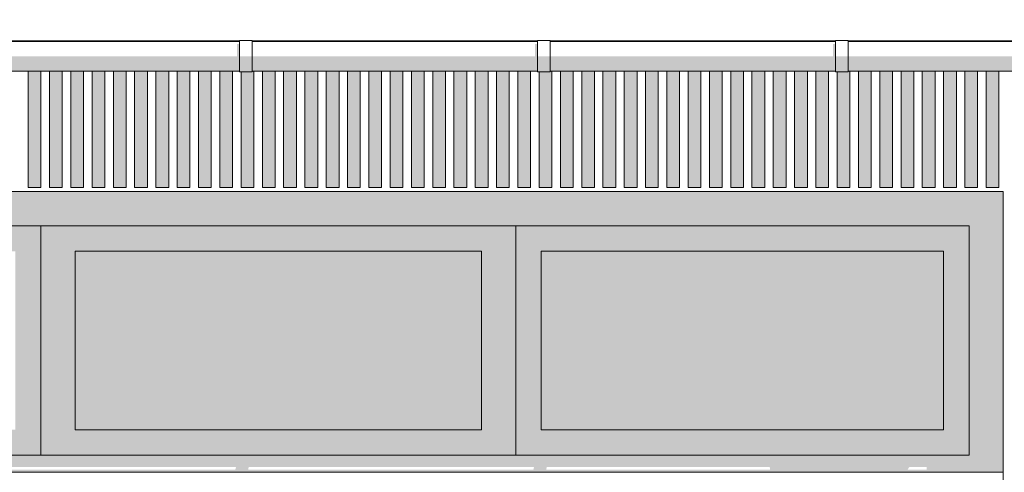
# Model space of a CAD drawing. Header units: metres. Extents: x -111 to -1, y -8 to 26.
# Tile 43 of 256: x -45.31 to -43, y 4.89 to 5.95. Entities that reach past the tile are written whole.
import ezdxf

# ---------------------------------------------------------------- set-up
doc = ezdxf.new("R2010")
doc.units = ezdxf.units.M
doc.header["$MEASUREMENT"] = 0
for name, color, linetype in [('10 Wand außen', 7, 'Continuous'), ('30 Dachaufbau', 7, 'Continuous'), ('30 Dachentwässerung', 7, 'Continuous'), ('50 Sanitäreinrichtung', 7, 'Continuous'), ('94 Genehmigungsplanung Bemaßung', 7, 'Continuous')]:
    doc.layers.add(name, color=color, linetype=linetype)
doc.styles.add('ERSTELLTER_STIL_2', font='arial.ttf')
doc.dimstyles.new('ERSTELLTER_STIL__1', dxfattribs={"dimtxt": 0.25, "dimasz": 0.19, "dimexe": 0.18, "dimexo": 0.1, "dimgap": 0, "dimtad": 1, "dimtih": 1, "dimtoh": 1, "dimzin": 0, "dimdsep": 46, "dimtxsty": 'ERSTELLTER_STIL_2', "dimblk": 'ARROWHEAD_6', "dimblk1": 'ARROWHEAD_6', "dimblk2": 'ARROWHEAD_6', "dimcen": 0.09, "dimclrd": 7, "dimclre": 7, "dimclrt": 7, "dimazin": 0, "dimtfac": 1, "dimtdec": 4, "dimtmove": 0, "dimatfit": 3, "dimfxl": 1, "dimtolj": 1, "dimtzin": 0, "dimarcsym": 0})

# ---------------------------------------------------------------- blocks, each defined once
blk = doc.blocks.new('*D128', base_point=(-27236.1321, 0))
at = {"layer": '94 Genehmigungsplanung Bemaßung', "color": 7, "linetype": 'Continuous', "lineweight": 13}
for p, q in [((-58.1625, 9.3843), (-58.1625, 9.7593)), ((-17.3411, 9.3843), (-17.3411, 9.7593)), ((-58.0625, 9.6718), (-58.2625, 9.4718)), ((-17.2411, 9.6718), (-17.4411, 9.4718)), ((-58.3125, 9.5718), (-58.1625, 9.5718)), ((-58.1625, 9.5718), (-17.3411, 9.5718))]:
    blk.add_line(p, q, dxfattribs=at)
at = {"layer": '94 Genehmigungsplanung Bemaßung', "color": 7, "lineweight": 13, "insert": (-38.1808, 9.6218), "char_height": 0.25, "attachment_point": 7, "style": 'ERSTELLTER_STIL_2'}
blk.add_mtext('\\A1;{\\pql;\\fArial|b0|i0|c0|p0;\\W1.000000;40,82}', dxfattribs=at)
blk = doc.blocks.new('ARROWHEAD_6')
at = {"color": 0, "linetype": 'Continuous', "lineweight": 0}
for p, q in [((-0.5, -0.5), (0.5, 0.5)), ((0, 0), (-1, 0))]:
    blk.add_line(p, q, dxfattribs=at)

msp = doc.modelspace()

# ---------------------------------------------------------------- hatches: boundary and pattern name
at = {"layer": '10 Wand außen', "linetype": 'Continuous', "lineweight": 0, "true_color": 0x000000}
for points in [[(-43.0011, 5.55), (-47.5011, 5.55), (-47.4211, 5.47), (-43.0811, 5.47)], [(-43.0811, 5.47), (-43.0811, 4.93), (-43.0411, 4.89), (-43.0011, 4.89), (-43.0011, 5.55)], [(-46.3361, 5.47), (-46.2761, 5.41), (-45.3211, 5.41), (-45.2611, 5.47)], [(-45.2611, 4.93), (-45.2611, 5.47), (-45.3211, 5.41), (-45.3211, 4.99)], [(-45.2611, 5.47), (-45.2611, 4.93), (-45.1811, 4.99), (-45.1811, 5.41)], [(-44.1461, 5.47), (-45.2611, 5.47), (-45.1811, 5.41), (-44.2261, 5.41)], [(-44.1461, 4.93), (-44.1461, 5.47), (-44.2261, 5.41), (-44.2261, 4.99)], [(-44.1461, 4.93), (-44.0861, 4.99), (-44.0861, 5.41), (-44.1461, 5.47)], [(-44.1461, 5.47), (-44.0861, 5.41), (-43.1411, 5.41), (-43.0811, 5.47)], [(-43.0811, 4.93), (-43.0811, 5.47), (-43.1411, 5.41), (-43.1411, 4.99)], [(-45.1811, 4.99), (-44.2261, 4.99), (-44.2261, 5.41), (-45.1811, 5.41)], [(-44.0861, 4.99), (-43.1411, 4.99), (-43.1411, 5.41), (-44.0861, 5.41)], [(-46.3361, 4.93), (-45.2611, 4.93), (-45.3211, 4.99), (-46.2761, 4.99)], [(-45.1811, 4.99), (-45.2611, 4.93), (-44.1461, 4.93), (-44.2261, 4.99)], [(-44.1461, 4.93), (-43.0811, 4.93), (-43.1411, 4.99), (-44.0861, 4.99)]]:
    msp.add_hatch(color=18, dxfattribs=at).paths.add_polyline_path(points)
h = msp.add_hatch(color=18, dxfattribs=at)
h.paths.add_polyline_path([(-47.4611, 4.89), (-43.0411, 4.89), (-43.0811, 4.93), (-47.4211, 4.93), (-47.4482, 4.9029), (-46.9031, 4.9029), (-46.9044, 4.8966), (-47.4545, 4.8966)])
h.paths.add_polyline_path([(-46.8744, 4.8966), (-46.8731, 4.9029), (-46.2031, 4.9029), (-46.2044, 4.8966)], flags=0)
h.paths.add_polyline_path([(-46.1744, 4.8966), (-46.1731, 4.9029), (-45.5031, 4.9029), (-45.5044, 4.8966)], flags=0)
h.paths.add_polyline_path([(-45.4744, 4.8966), (-45.4731, 4.9029), (-44.8031, 4.9029), (-44.8044, 4.8966)], flags=0)
h.paths.add_polyline_path([(-44.1044, 4.8966), (-44.7744, 4.8966), (-44.7731, 4.9029), (-44.1031, 4.9029)], flags=0)
h.paths.add_polyline_path([(-43.5486, 4.8966), (-44.0744, 4.8966), (-44.0731, 4.9029), (-43.5494, 4.9029)], flags=0)
h.paths.add_polyline_path([(-43.1811, 4.8966), (-43.2256, 4.8966), (-43.2212, 4.9029), (-43.1811, 4.9029)], flags=0)
at = {"layer": '30 Dachentwässerung', "linetype": 'Continuous', "lineweight": 0, "true_color": 0x000000}
for points in [[(-44.8005, 5.8975), (-44.8005, 5.8684), (-44.795, 5.8684), (-44.795, 5.8975)], [(-44.095, 5.8975), (-44.1005, 5.8975), (-44.1005, 5.8684), (-44.095, 5.8684)], [(-43.4005, 5.8975), (-43.4005, 5.8684), (-43.395, 5.8684), (-43.395, 5.8975)], [(-44.795, 5.8684), (-45.465, 5.8684), (-45.465, 5.8428), (-44.795, 5.8428)], [(-44.765, 5.8413), (-44.765, 5.8684), (-44.795, 5.8684), (-44.795, 5.8413)], [(-44.765, 5.8428), (-44.095, 5.8428), (-44.095, 5.8684), (-44.765, 5.8684)], [(-44.065, 5.8413), (-44.065, 5.8684), (-44.095, 5.8684), (-44.095, 5.8413)], [(-44.065, 5.8428), (-43.395, 5.8428), (-43.395, 5.8684), (-44.065, 5.8684)], [(-43.365, 5.8413), (-43.365, 5.8684), (-43.395, 5.8684), (-43.395, 5.8413)], [(-43.365, 5.8684), (-43.365, 5.8428), (-42.695, 5.8428), (-42.695, 5.8684)], [(-44.795, 5.8428), (-45.465, 5.8428), (-45.465, 5.8334), (-44.795, 5.8334)], [(-44.765, 5.8314), (-44.765, 5.8413), (-44.795, 5.8413), (-44.795, 5.8314)], [(-44.765, 5.8334), (-44.095, 5.8334), (-44.095, 5.8428), (-44.765, 5.8428)], [(-44.065, 5.8314), (-44.065, 5.8413), (-44.095, 5.8413), (-44.095, 5.8314)], [(-43.395, 5.8428), (-44.065, 5.8428), (-44.065, 5.8334), (-43.395, 5.8334)], [(-43.365, 5.8314), (-43.365, 5.8413), (-43.395, 5.8413), (-43.395, 5.8314)], [(-43.365, 5.8334), (-42.695, 5.8334), (-42.695, 5.8428), (-43.365, 5.8428)]]:
    msp.add_hatch(color=18, dxfattribs=at).paths.add_polyline_path(points)
at = {"layer": '50 Sanitäreinrichtung', "linetype": 'Continuous', "lineweight": 0, "true_color": 0x000000}
for points in [[(-45.3111, 5.9034), (-45.2911, 5.9034), (-45.2911, 5.9044), (-45.3111, 5.9044)], [(-45.2911, 5.9044), (-45.2911, 5.9034), (-45.2611, 5.9034), (-45.2611, 5.9044)], [(-45.2411, 5.9044), (-45.2611, 5.9044), (-45.2611, 5.9034), (-45.2411, 5.9034)], [(-45.2411, 5.9034), (-45.2111, 5.9034), (-45.2111, 5.9044), (-45.2411, 5.9044)], [(-45.1911, 5.9044), (-45.2111, 5.9044), (-45.2111, 5.9034), (-45.1911, 5.9034)], [(-45.1911, 5.9044), (-45.1911, 5.9034), (-45.1611, 5.9034), (-45.1611, 5.9044)], [(-45.1611, 5.9044), (-45.1611, 5.9034), (-45.1411, 5.9034), (-45.1411, 5.9044)], [(-45.1411, 5.9044), (-45.1411, 5.9034), (-45.1111, 5.9034), (-45.1111, 5.9044)], [(-45.1111, 5.9034), (-45.0911, 5.9034), (-45.0911, 5.9044), (-45.1111, 5.9044)], [(-45.0911, 5.9044), (-45.0911, 5.9034), (-45.0611, 5.9034), (-45.0611, 5.9044)], [(-45.0611, 5.9044), (-45.0611, 5.9034), (-45.0411, 5.9034), (-45.0411, 5.9044)], [(-45.0411, 5.9044), (-45.0411, 5.9034), (-45.0111, 5.9034), (-45.0111, 5.9044)], [(-45.0111, 5.9034), (-44.9911, 5.9034), (-44.9911, 5.9044), (-45.0111, 5.9044)], [(-44.9911, 5.9044), (-44.9911, 5.9034), (-44.9611, 5.9034), (-44.9611, 5.9044)], [(-44.9611, 5.9034), (-44.9411, 5.9034), (-44.9411, 5.9044), (-44.9611, 5.9044)], [(-44.9411, 5.9044), (-44.9411, 5.9034), (-44.9111, 5.9034), (-44.9111, 5.9044)], [(-44.8911, 5.9044), (-44.9111, 5.9044), (-44.9111, 5.9034), (-44.8911, 5.9034)], [(-44.8911, 5.9044), (-44.8911, 5.9034), (-44.8611, 5.9034), (-44.8611, 5.9044)], [(-44.8611, 5.9044), (-44.8611, 5.9034), (-44.8411, 5.9034), (-44.8411, 5.9044)], [(-44.8411, 5.9044), (-44.8411, 5.9034), (-44.8111, 5.9034), (-44.8111, 5.9044)], [(-44.8111, 5.9044), (-44.8111, 5.9034), (-44.795, 5.9034), (-44.795, 5.9044)], [(-44.7611, 5.9044), (-44.765, 5.9044), (-44.765, 5.9034), (-44.7611, 5.9034)], [(-44.7411, 5.9044), (-44.7611, 5.9044), (-44.7611, 5.9034), (-44.7411, 5.9034)], [(-44.7411, 5.9044), (-44.7411, 5.9034), (-44.7111, 5.9034), (-44.7111, 5.9044)], [(-44.7111, 5.9034), (-44.6911, 5.9034), (-44.6911, 5.9044), (-44.7111, 5.9044)], [(-44.6911, 5.9044), (-44.6911, 5.9034), (-44.6611, 5.9034), (-44.6611, 5.9044)], [(-44.6611, 5.9044), (-44.6611, 5.9034), (-44.6411, 5.9034), (-44.6411, 5.9044)], [(-44.6411, 5.9044), (-44.6411, 5.9034), (-44.6111, 5.9034), (-44.6111, 5.9044)], [(-44.5911, 5.9044), (-44.6111, 5.9044), (-44.6111, 5.9034), (-44.5911, 5.9034)], [(-44.5911, 5.9044), (-44.5911, 5.9034), (-44.5611, 5.9034), (-44.5611, 5.9044)], [(-44.5611, 5.9044), (-44.5611, 5.9034), (-44.5411, 5.9034), (-44.5411, 5.9044)], [(-44.5411, 5.9044), (-44.5411, 5.9034), (-44.5111, 5.9034), (-44.5111, 5.9044)], [(-44.5111, 5.9044), (-44.5111, 5.9034), (-44.4911, 5.9034), (-44.4911, 5.9044)], [(-44.4911, 5.9044), (-44.4911, 5.9034), (-44.4611, 5.9034), (-44.4611, 5.9044)], [(-44.4611, 5.9034), (-44.4411, 5.9034), (-44.4411, 5.9044), (-44.4611, 5.9044)], [(-44.4411, 5.9044), (-44.4411, 5.9034), (-44.4111, 5.9034), (-44.4111, 5.9044)], [(-44.3911, 5.9044), (-44.4111, 5.9044), (-44.4111, 5.9034), (-44.3911, 5.9034)], [(-44.3911, 5.9044), (-44.3911, 5.9034), (-44.3611, 5.9034), (-44.3611, 5.9044)], [(-44.3611, 5.9044), (-44.3611, 5.9034), (-44.3411, 5.9034), (-44.3411, 5.9044)], [(-44.3411, 5.9044), (-44.3411, 5.9034), (-44.3111, 5.9034), (-44.3111, 5.9044)], [(-44.3111, 5.9034), (-44.2911, 5.9034), (-44.2911, 5.9044), (-44.3111, 5.9044)], [(-44.2911, 5.9044), (-44.2911, 5.9034), (-44.2611, 5.9034), (-44.2611, 5.9044)], [(-44.2611, 5.9034), (-44.2411, 5.9034), (-44.2411, 5.9044), (-44.2611, 5.9044)], [(-44.2411, 5.9044), (-44.2411, 5.9034), (-44.2111, 5.9034), (-44.2111, 5.9044)], [(-44.2111, 5.9044), (-44.2111, 5.9034), (-44.1911, 5.9034), (-44.1911, 5.9044)], [(-44.1911, 5.9044), (-44.1911, 5.9034), (-44.1611, 5.9034), (-44.1611, 5.9044)], [(-44.1411, 5.9044), (-44.1611, 5.9044), (-44.1611, 5.9034), (-44.1411, 5.9034)], [(-44.1411, 5.9044), (-44.1411, 5.9034), (-44.1111, 5.9034), (-44.1111, 5.9044)], [(-44.1111, 5.9034), (-44.095, 5.9034), (-44.095, 5.9044), (-44.1111, 5.9044)], [(-44.0611, 5.9044), (-44.065, 5.9044), (-44.065, 5.9034), (-44.0611, 5.9034)], [(-44.0611, 5.9044), (-44.0611, 5.9034), (-44.0411, 5.9034), (-44.0411, 5.9044)], [(-44.0411, 5.9044), (-44.0411, 5.9034), (-44.0111, 5.9034), (-44.0111, 5.9044)], [(-44.0111, 5.9044), (-44.0111, 5.9034), (-43.9911, 5.9034), (-43.9911, 5.9044)], [(-43.9911, 5.9044), (-43.9911, 5.9034), (-43.9611, 5.9034), (-43.9611, 5.9044)], [(-43.9611, 5.9044), (-43.9611, 5.9034), (-43.9411, 5.9034), (-43.9411, 5.9044)], [(-43.9411, 5.9044), (-43.9411, 5.9034), (-43.9111, 5.9034), (-43.9111, 5.9044)], [(-43.9111, 5.9034), (-43.8911, 5.9034), (-43.8911, 5.9044), (-43.9111, 5.9044)], [(-43.8911, 5.9044), (-43.8911, 5.9034), (-43.8611, 5.9034), (-43.8611, 5.9044)], [(-43.8411, 5.9044), (-43.8611, 5.9044), (-43.8611, 5.9034), (-43.8411, 5.9034)], [(-43.8411, 5.9044), (-43.8411, 5.9034), (-43.8111, 5.9034), (-43.8111, 5.9044)], [(-43.8111, 5.9044), (-43.8111, 5.9034), (-43.7911, 5.9034), (-43.7911, 5.9044)], [(-43.7911, 5.9044), (-43.7911, 5.9034), (-43.7611, 5.9034), (-43.7611, 5.9044)], [(-43.7611, 5.9044), (-43.7611, 5.9034), (-43.7411, 5.9034), (-43.7411, 5.9044)], [(-43.7411, 5.9044), (-43.7411, 5.9034), (-43.7111, 5.9034), (-43.7111, 5.9044)], [(-43.7111, 5.9044), (-43.7111, 5.9034), (-43.6911, 5.9034), (-43.6911, 5.9044)], [(-43.6911, 5.9044), (-43.6911, 5.9034), (-43.6611, 5.9034), (-43.6611, 5.9044)], [(-43.6411, 5.9044), (-43.6611, 5.9044), (-43.6611, 5.9034), (-43.6411, 5.9034)], [(-43.6411, 5.9044), (-43.6411, 5.9034), (-43.6111, 5.9034), (-43.6111, 5.9044)], [(-43.5911, 5.9044), (-43.6111, 5.9044), (-43.6111, 5.9034), (-43.5911, 5.9034)], [(-43.5911, 5.9044), (-43.5911, 5.9034), (-43.5611, 5.9034), (-43.5611, 5.9044)], [(-43.5611, 5.9034), (-43.5411, 5.9034), (-43.5411, 5.9044), (-43.5611, 5.9044)], [(-43.5411, 5.9044), (-43.5411, 5.9034), (-43.5111, 5.9034), (-43.5111, 5.9044)], [(-43.5111, 5.9044), (-43.5111, 5.9034), (-43.4911, 5.9034), (-43.4911, 5.9044)], [(-43.4911, 5.9044), (-43.4911, 5.9034), (-43.4611, 5.9034), (-43.4611, 5.9044)], [(-43.4611, 5.9044), (-43.4611, 5.9034), (-43.4411, 5.9034), (-43.4411, 5.9044)], [(-43.4411, 5.9044), (-43.4411, 5.9034), (-43.4111, 5.9034), (-43.4111, 5.9044)], [(-43.395, 5.9044), (-43.4111, 5.9044), (-43.4111, 5.9034), (-43.395, 5.9034)], [(-43.365, 5.9044), (-43.365, 5.9034), (-43.3611, 5.9034), (-43.3611, 5.9044)], [(-43.3611, 5.9034), (-43.3411, 5.9034), (-43.3411, 5.9044), (-43.3611, 5.9044)], [(-43.3411, 5.9044), (-43.3411, 5.9034), (-43.3111, 5.9034), (-43.3111, 5.9044)], [(-43.3111, 5.9044), (-43.3111, 5.9034), (-43.2911, 5.9034), (-43.2911, 5.9044)], [(-43.2911, 5.9044), (-43.2911, 5.9034), (-43.2611, 5.9034), (-43.2611, 5.9044)], [(-43.2411, 5.9044), (-43.2611, 5.9044), (-43.2611, 5.9034), (-43.2411, 5.9034)], [(-43.2411, 5.9044), (-43.2411, 5.9034), (-43.2111, 5.9034), (-43.2111, 5.9044)], [(-43.1911, 5.9044), (-43.2111, 5.9044), (-43.2111, 5.9034), (-43.1911, 5.9034)], [(-43.1911, 5.9044), (-43.1911, 5.9034), (-43.1611, 5.9034), (-43.1611, 5.9044)], [(-43.1611, 5.9044), (-43.1611, 5.9034), (-43.1411, 5.9034), (-43.1411, 5.9044)], [(-43.1411, 5.9044), (-43.1411, 5.9034), (-43.1111, 5.9034), (-43.1111, 5.9044)], [(-43.1111, 5.9034), (-43.0911, 5.9034), (-43.0911, 5.9044), (-43.1111, 5.9044)], [(-43.0911, 5.9044), (-43.0911, 5.9034), (-43.0611, 5.9034), (-43.0611, 5.9044)], [(-43.0611, 5.9034), (-43.0411, 5.9034), (-43.0411, 5.9044), (-43.0611, 5.9044)], [(-43.0411, 5.9044), (-43.0411, 5.9034), (-43.0111, 5.9034), (-43.0111, 5.9044)], [(-43.0111, 5.9034), (-42.9911, 5.9034), (-42.9911, 5.9044), (-43.0111, 5.9044)], [(-45.2911, 5.56), (-45.2611, 5.56), (-45.2611, 5.8334), (-45.2911, 5.8334)], [(-45.2111, 5.8334), (-45.2411, 5.8334), (-45.2411, 5.56), (-45.2111, 5.56)], [(-45.1611, 5.8334), (-45.1911, 5.8334), (-45.1911, 5.56), (-45.1611, 5.56)], [(-45.1111, 5.8334), (-45.1411, 5.8334), (-45.1411, 5.56), (-45.1111, 5.56)], [(-45.0611, 5.8334), (-45.0911, 5.8334), (-45.0911, 5.56), (-45.0611, 5.56)], [(-45.0111, 5.8334), (-45.0411, 5.8334), (-45.0411, 5.56), (-45.0111, 5.56)], [(-44.9611, 5.8334), (-44.9911, 5.8334), (-44.9911, 5.56), (-44.9611, 5.56)], [(-44.9111, 5.8334), (-44.9411, 5.8334), (-44.9411, 5.56), (-44.9111, 5.56)], [(-44.8611, 5.8334), (-44.8911, 5.8334), (-44.8911, 5.56), (-44.8611, 5.56)], [(-44.8111, 5.8334), (-44.8411, 5.8334), (-44.8411, 5.56), (-44.8111, 5.56)], [(-44.765, 5.8314), (-44.7911, 5.8314), (-44.7911, 5.56), (-44.7611, 5.56), (-44.7611, 5.8334), (-44.765, 5.8334)], [(-44.7411, 5.56), (-44.7111, 5.56), (-44.7111, 5.8334), (-44.7411, 5.8334)], [(-44.6911, 5.56), (-44.6611, 5.56), (-44.6611, 5.8334), (-44.6911, 5.8334)], [(-44.6411, 5.56), (-44.6111, 5.56), (-44.6111, 5.8334), (-44.6411, 5.8334)], [(-44.5911, 5.56), (-44.5611, 5.56), (-44.5611, 5.8334), (-44.5911, 5.8334)], [(-44.5411, 5.56), (-44.5111, 5.56), (-44.5111, 5.8334), (-44.5411, 5.8334)], [(-44.4911, 5.56), (-44.4611, 5.56), (-44.4611, 5.8334), (-44.4911, 5.8334)], [(-44.4411, 5.56), (-44.4111, 5.56), (-44.4111, 5.8334), (-44.4411, 5.8334)], [(-44.3911, 5.56), (-44.3611, 5.56), (-44.3611, 5.8334), (-44.3911, 5.8334)], [(-44.3411, 5.56), (-44.3111, 5.56), (-44.3111, 5.8334), (-44.3411, 5.8334)], [(-44.2911, 5.56), (-44.2611, 5.56), (-44.2611, 5.8334), (-44.2911, 5.8334)], [(-44.2411, 5.56), (-44.2111, 5.56), (-44.2111, 5.8334), (-44.2411, 5.8334)], [(-44.1911, 5.56), (-44.1611, 5.56), (-44.1611, 5.8334), (-44.1911, 5.8334)], [(-44.1411, 5.56), (-44.1111, 5.56), (-44.1111, 5.8334), (-44.1411, 5.8334)], [(-44.065, 5.8314), (-44.0911, 5.8314), (-44.0911, 5.56), (-44.0611, 5.56), (-44.0611, 5.8334), (-44.065, 5.8334)], [(-44.0411, 5.56), (-44.0111, 5.56), (-44.0111, 5.8334), (-44.0411, 5.8334)], [(-43.9911, 5.56), (-43.9611, 5.56), (-43.9611, 5.8334), (-43.9911, 5.8334)], [(-43.9411, 5.56), (-43.9111, 5.56), (-43.9111, 5.8334), (-43.9411, 5.8334)], [(-43.8911, 5.56), (-43.8611, 5.56), (-43.8611, 5.8334), (-43.8911, 5.8334)], [(-43.8411, 5.56), (-43.8111, 5.56), (-43.8111, 5.8334), (-43.8411, 5.8334)], [(-43.7911, 5.56), (-43.7611, 5.56), (-43.7611, 5.8334), (-43.7911, 5.8334)], [(-43.7411, 5.56), (-43.7111, 5.56), (-43.7111, 5.8334), (-43.7411, 5.8334)], [(-43.6911, 5.56), (-43.6611, 5.56), (-43.6611, 5.8334), (-43.6911, 5.8334)], [(-43.6411, 5.56), (-43.6111, 5.56), (-43.6111, 5.8334), (-43.6411, 5.8334)], [(-43.5911, 5.56), (-43.5611, 5.56), (-43.5611, 5.8334), (-43.5911, 5.8334)], [(-43.5411, 5.56), (-43.5111, 5.56), (-43.5111, 5.8334), (-43.5411, 5.8334)], [(-43.4911, 5.56), (-43.4611, 5.56), (-43.4611, 5.8334), (-43.4911, 5.8334)], [(-43.4411, 5.56), (-43.4111, 5.56), (-43.4111, 5.8334), (-43.4411, 5.8334)], [(-43.365, 5.8314), (-43.3911, 5.8314), (-43.3911, 5.56), (-43.3611, 5.56), (-43.3611, 5.8334), (-43.365, 5.8334)], [(-43.3411, 5.56), (-43.3111, 5.56), (-43.3111, 5.8334), (-43.3411, 5.8334)], [(-43.2911, 5.56), (-43.2611, 5.56), (-43.2611, 5.8334), (-43.2911, 5.8334)], [(-43.2411, 5.56), (-43.2111, 5.56), (-43.2111, 5.8334), (-43.2411, 5.8334)], [(-43.1911, 5.56), (-43.1611, 5.56), (-43.1611, 5.8334), (-43.1911, 5.8334)], [(-43.1411, 5.56), (-43.1111, 5.56), (-43.1111, 5.8334), (-43.1411, 5.8334)], [(-43.0911, 5.56), (-43.0611, 5.56), (-43.0611, 5.8334), (-43.0911, 5.8334)], [(-43.0411, 5.56), (-43.0111, 5.56), (-43.0111, 5.8334), (-43.0411, 5.8334)]]:
    msp.add_hatch(color=18, dxfattribs=at).paths.add_polyline_path(points)

# ---------------------------------------------------------------- linework, layer by layer
at = {"layer": '10 Wand außen', "color": 7, "linetype": 'Continuous', "lineweight": 18}
for p, q in [((-47.4211, 5.47), (-45.2511, 5.47)), ((-45.2611, 5.47), (-45.2611, 4.93)), ((-45.2511, 5.47), (-43.0811, 5.47)), ((-44.1461, 5.47), (-44.1461, 4.93)), ((-43.0811, 5.47), (-43.0811, 4.93)), ((-45.1811, 4.99), (-45.1811, 5.41)), ((-45.1811, 5.41), (-44.2261, 5.41)), ((-44.2261, 5.41), (-44.2261, 4.99)), ((-44.0861, 4.99), (-44.0861, 5.41)), ((-43.1411, 5.41), (-44.0861, 5.41)), ((-43.1411, 4.99), (-43.1411, 5.41)), ((-44.2261, 4.99), (-45.1811, 4.99)), ((-43.1411, 4.99), (-44.0861, 4.99)), ((-45.2511, 4.93), (-47.4211, 4.93)), ((-43.0811, 4.93), (-45.2511, 4.93))]:
    msp.add_line(p, q, dxfattribs=at)
at = {"layer": '10 Wand außen', "color": 7, "linetype": 'Continuous', "lineweight": 13}
msp.add_line((-47.5011, 4.89), (-43.0011, 4.89), dxfattribs=at)
at = {"layer": '30 Dachaufbau', "color": 7, "linetype": 'Continuous', "lineweight": 13}
for p, q in [((-44.795, 5.9044), (-45.465, 5.9044)), ((-44.095, 5.9044), (-44.765, 5.9044)), ((-43.395, 5.9044), (-44.065, 5.9044)), ((-42.695, 5.9044), (-43.365, 5.9044))]:
    msp.add_line(p, q, dxfattribs=at)
at = {"layer": '30 Dachentwässerung', "color": 7, "linetype": 'Continuous', "lineweight": 13}
for p, q in [((-45.465, 5.9034), (-44.795, 5.9034)), ((-44.795, 5.8684), (-44.795, 5.9054)), ((-44.765, 5.9054), (-44.795, 5.9054)), ((-44.765, 5.8684), (-44.765, 5.9054)), ((-44.765, 5.9034), (-44.095, 5.9034)), ((-44.095, 5.8684), (-44.095, 5.9054)), ((-44.065, 5.9054), (-44.095, 5.9054)), ((-44.065, 5.8684), (-44.065, 5.9054)), ((-44.065, 5.9034), (-43.395, 5.9034)), ((-43.395, 5.8684), (-43.395, 5.9054)), ((-43.365, 5.9054), (-43.395, 5.9054)), ((-43.365, 5.8684), (-43.365, 5.9054)), ((-43.365, 5.9034), (-42.695, 5.9034)), ((-44.795, 5.8413), (-44.795, 5.8684)), ((-44.765, 5.8413), (-44.765, 5.8684)), ((-44.095, 5.8413), (-44.095, 5.8684)), ((-44.065, 5.8413), (-44.065, 5.8684)), ((-43.395, 5.8413), (-43.395, 5.8684)), ((-43.365, 5.8413), (-43.365, 5.8684)), ((-45.465, 5.8334), (-44.795, 5.8334)), ((-44.795, 5.8314), (-44.795, 5.8413)), ((-44.765, 5.8314), (-44.795, 5.8314)), ((-44.765, 5.8314), (-44.765, 5.8413)), ((-44.765, 5.8334), (-44.095, 5.8334)), ((-44.095, 5.8314), (-44.095, 5.8413)), ((-44.065, 5.8314), (-44.095, 5.8314)), ((-44.065, 5.8314), (-44.065, 5.8413)), ((-44.065, 5.8334), (-43.395, 5.8334)), ((-43.395, 5.8314), (-43.395, 5.8413)), ((-43.365, 5.8314), (-43.395, 5.8314)), ((-43.365, 5.8314), (-43.365, 5.8413)), ((-43.365, 5.8334), (-42.695, 5.8334))]:
    msp.add_line(p, q, dxfattribs=at)
at = {"layer": '50 Sanitäreinrichtung', "color": 251, "linetype": 'Continuous', "lineweight": 18, "true_color": 0x5f5f5f}
for p, q in [((-45.2911, 5.9034), (-45.2911, 5.9044)), ((-45.2611, 5.9034), (-45.2611, 5.9044)), ((-45.2411, 5.9034), (-45.2411, 5.9044)), ((-45.2111, 5.9034), (-45.2111, 5.9044)), ((-45.1911, 5.9034), (-45.1911, 5.9044)), ((-45.1611, 5.9034), (-45.1611, 5.9044)), ((-45.1411, 5.9034), (-45.1411, 5.9044)), ((-45.1111, 5.9034), (-45.1111, 5.9044)), ((-45.0911, 5.9034), (-45.0911, 5.9044)), ((-45.0611, 5.9034), (-45.0611, 5.9044)), ((-45.0411, 5.9034), (-45.0411, 5.9044)), ((-45.0111, 5.9034), (-45.0111, 5.9044)), ((-44.9911, 5.9034), (-44.9911, 5.9044)), ((-44.9611, 5.9034), (-44.9611, 5.9044)), ((-44.9411, 5.9034), (-44.9411, 5.9044)), ((-44.9111, 5.9034), (-44.9111, 5.9044)), ((-44.8911, 5.9034), (-44.8911, 5.9044)), ((-44.8611, 5.9034), (-44.8611, 5.9044)), ((-44.8411, 5.9034), (-44.8411, 5.9044)), ((-44.8111, 5.9034), (-44.8111, 5.9044)), ((-44.7611, 5.9034), (-44.7611, 5.9044)), ((-44.7411, 5.9034), (-44.7411, 5.9044)), ((-44.7111, 5.9034), (-44.7111, 5.9044)), ((-44.6911, 5.9034), (-44.6911, 5.9044)), ((-44.6611, 5.9034), (-44.6611, 5.9044)), ((-44.6411, 5.9034), (-44.6411, 5.9044)), ((-44.6111, 5.9034), (-44.6111, 5.9044)), ((-44.5911, 5.9034), (-44.5911, 5.9044)), ((-44.5611, 5.9034), (-44.5611, 5.9044)), ((-44.5411, 5.9034), (-44.5411, 5.9044)), ((-44.5111, 5.9034), (-44.5111, 5.9044)), ((-44.4911, 5.9034), (-44.4911, 5.9044)), ((-44.4611, 5.9034), (-44.4611, 5.9044)), ((-44.4411, 5.9034), (-44.4411, 5.9044)), ((-44.4111, 5.9034), (-44.4111, 5.9044)), ((-44.3911, 5.9034), (-44.3911, 5.9044)), ((-44.3611, 5.9034), (-44.3611, 5.9044)), ((-44.3411, 5.9034), (-44.3411, 5.9044)), ((-44.3111, 5.9034), (-44.3111, 5.9044)), ((-44.2911, 5.9034), (-44.2911, 5.9044)), ((-44.2611, 5.9034), (-44.2611, 5.9044)), ((-44.2411, 5.9034), (-44.2411, 5.9044)), ((-44.2111, 5.9034), (-44.2111, 5.9044)), ((-44.1911, 5.9034), (-44.1911, 5.9044)), ((-44.1611, 5.9034), (-44.1611, 5.9044)), ((-44.1411, 5.9034), (-44.1411, 5.9044)), ((-44.1111, 5.9034), (-44.1111, 5.9044)), ((-44.0611, 5.9034), (-44.0611, 5.9044)), ((-44.0411, 5.9034), (-44.0411, 5.9044)), ((-44.0111, 5.9034), (-44.0111, 5.9044)), ((-43.9911, 5.9034), (-43.9911, 5.9044)), ((-43.9611, 5.9034), (-43.9611, 5.9044)), ((-43.9411, 5.9034), (-43.9411, 5.9044)), ((-43.9111, 5.9034), (-43.9111, 5.9044)), ((-43.8911, 5.9034), (-43.8911, 5.9044)), ((-43.8611, 5.9034), (-43.8611, 5.9044)), ((-43.8411, 5.9034), (-43.8411, 5.9044)), ((-43.8111, 5.9034), (-43.8111, 5.9044)), ((-43.7911, 5.9034), (-43.7911, 5.9044)), ((-43.7611, 5.9034), (-43.7611, 5.9044)), ((-43.7411, 5.9034), (-43.7411, 5.9044)), ((-43.7111, 5.9034), (-43.7111, 5.9044)), ((-43.6911, 5.9034), (-43.6911, 5.9044)), ((-43.6611, 5.9034), (-43.6611, 5.9044)), ((-43.6411, 5.9034), (-43.6411, 5.9044)), ((-43.6111, 5.9034), (-43.6111, 5.9044)), ((-43.5911, 5.9034), (-43.5911, 5.9044)), ((-43.5611, 5.9034), (-43.5611, 5.9044)), ((-43.5411, 5.9034), (-43.5411, 5.9044)), ((-43.5111, 5.9034), (-43.5111, 5.9044)), ((-43.4911, 5.9034), (-43.4911, 5.9044)), ((-43.4611, 5.9034), (-43.4611, 5.9044)), ((-43.4411, 5.9034), (-43.4411, 5.9044)), ((-43.4111, 5.9034), (-43.4111, 5.9044)), ((-43.3611, 5.9034), (-43.3611, 5.9044)), ((-43.3411, 5.9034), (-43.3411, 5.9044)), ((-43.3111, 5.9034), (-43.3111, 5.9044)), ((-43.2911, 5.9034), (-43.2911, 5.9044)), ((-43.2611, 5.9034), (-43.2611, 5.9044)), ((-43.2411, 5.9034), (-43.2411, 5.9044)), ((-43.2111, 5.9034), (-43.2111, 5.9044)), ((-43.1911, 5.9034), (-43.1911, 5.9044)), ((-43.1611, 5.9034), (-43.1611, 5.9044)), ((-43.1411, 5.9034), (-43.1411, 5.9044)), ((-43.1111, 5.9034), (-43.1111, 5.9044)), ((-43.0911, 5.9034), (-43.0911, 5.9044)), ((-43.0611, 5.9034), (-43.0611, 5.9044)), ((-43.0411, 5.9034), (-43.0411, 5.9044)), ((-43.0111, 5.9034), (-43.0111, 5.9044)), ((-45.2911, 5.56), (-45.2911, 5.8334)), ((-45.2611, 5.56), (-45.2611, 5.8334)), ((-45.2411, 5.56), (-45.2411, 5.8334)), ((-45.2111, 5.56), (-45.2111, 5.8334)), ((-45.1911, 5.56), (-45.1911, 5.8334)), ((-45.1611, 5.56), (-45.1611, 5.8334)), ((-45.1411, 5.56), (-45.1411, 5.8334)), ((-45.1111, 5.56), (-45.1111, 5.8334)), ((-45.0911, 5.56), (-45.0911, 5.8334)), ((-45.0611, 5.56), (-45.0611, 5.8334)), ((-45.0411, 5.56), (-45.0411, 5.8334)), ((-45.0111, 5.56), (-45.0111, 5.8334)), ((-44.9911, 5.56), (-44.9911, 5.8334)), ((-44.9611, 5.56), (-44.9611, 5.8334)), ((-44.9411, 5.56), (-44.9411, 5.8334)), ((-44.9111, 5.56), (-44.9111, 5.8334)), ((-44.8911, 5.56), (-44.8911, 5.8334)), ((-44.8611, 5.56), (-44.8611, 5.8334)), ((-44.8411, 5.56), (-44.8411, 5.8334)), ((-44.8111, 5.56), (-44.8111, 5.8334)), ((-44.7911, 5.56), (-44.7911, 5.8314)), ((-44.7611, 5.56), (-44.7611, 5.8334)), ((-44.7411, 5.56), (-44.7411, 5.8334)), ((-44.7111, 5.56), (-44.7111, 5.8334)), ((-44.6911, 5.56), (-44.6911, 5.8334)), ((-44.6611, 5.56), (-44.6611, 5.8334)), ((-44.6411, 5.56), (-44.6411, 5.8334)), ((-44.6111, 5.56), (-44.6111, 5.8334)), ((-44.5911, 5.56), (-44.5911, 5.8334)), ((-44.5611, 5.56), (-44.5611, 5.8334)), ((-44.5411, 5.56), (-44.5411, 5.8334)), ((-44.5111, 5.56), (-44.5111, 5.8334)), ((-44.4911, 5.56), (-44.4911, 5.8334)), ((-44.4611, 5.56), (-44.4611, 5.8334)), ((-44.4411, 5.56), (-44.4411, 5.8334)), ((-44.4111, 5.56), (-44.4111, 5.8334)), ((-44.3911, 5.56), (-44.3911, 5.8334)), ((-44.3611, 5.56), (-44.3611, 5.8334)), ((-44.3411, 5.56), (-44.3411, 5.8334)), ((-44.3111, 5.56), (-44.3111, 5.8334)), ((-44.2911, 5.56), (-44.2911, 5.8334)), ((-44.2611, 5.56), (-44.2611, 5.8334)), ((-44.2411, 5.56), (-44.2411, 5.8334)), ((-44.2111, 5.56), (-44.2111, 5.8334)), ((-44.1911, 5.56), (-44.1911, 5.8334)), ((-44.1611, 5.56), (-44.1611, 5.8334)), ((-44.1411, 5.56), (-44.1411, 5.8334)), ((-44.1111, 5.56), (-44.1111, 5.8334)), ((-44.0911, 5.56), (-44.0911, 5.8314)), ((-44.0611, 5.56), (-44.0611, 5.8334)), ((-44.0411, 5.56), (-44.0411, 5.8334)), ((-44.0111, 5.56), (-44.0111, 5.8334)), ((-43.9911, 5.56), (-43.9911, 5.8334)), ((-43.9611, 5.56), (-43.9611, 5.8334)), ((-43.9411, 5.56), (-43.9411, 5.8334)), ((-43.9111, 5.56), (-43.9111, 5.8334)), ((-43.8911, 5.56), (-43.8911, 5.8334)), ((-43.8611, 5.56), (-43.8611, 5.8334)), ((-43.8411, 5.56), (-43.8411, 5.8334)), ((-43.8111, 5.56), (-43.8111, 5.8334)), ((-43.7911, 5.56), (-43.7911, 5.8334)), ((-43.7611, 5.56), (-43.7611, 5.8334)), ((-43.7411, 5.56), (-43.7411, 5.8334)), ((-43.7111, 5.56), (-43.7111, 5.8334)), ((-43.6911, 5.56), (-43.6911, 5.8334)), ((-43.6611, 5.56), (-43.6611, 5.8334)), ((-43.6411, 5.56), (-43.6411, 5.8334)), ((-43.6111, 5.56), (-43.6111, 5.8334)), ((-43.5911, 5.56), (-43.5911, 5.8334)), ((-43.5611, 5.56), (-43.5611, 5.8334)), ((-43.5411, 5.56), (-43.5411, 5.8334)), ((-43.5111, 5.56), (-43.5111, 5.8334)), ((-43.4911, 5.56), (-43.4911, 5.8334)), ((-43.4611, 5.56), (-43.4611, 5.8334)), ((-43.4411, 5.56), (-43.4411, 5.8334)), ((-43.4111, 5.56), (-43.4111, 5.8334)), ((-43.3911, 5.56), (-43.3911, 5.8314)), ((-43.3611, 5.56), (-43.3611, 5.8334)), ((-43.3411, 5.56), (-43.3411, 5.8334)), ((-43.3111, 5.56), (-43.3111, 5.8334)), ((-43.2911, 5.56), (-43.2911, 5.8334)), ((-43.2611, 5.56), (-43.2611, 5.8334)), ((-43.2411, 5.56), (-43.2411, 5.8334)), ((-43.2111, 5.56), (-43.2111, 5.8334)), ((-43.1911, 5.56), (-43.1911, 5.8334)), ((-43.1611, 5.56), (-43.1611, 5.8334)), ((-43.1411, 5.56), (-43.1411, 5.8334)), ((-43.1111, 5.56), (-43.1111, 5.8334)), ((-43.0911, 5.56), (-43.0911, 5.8334)), ((-43.0611, 5.56), (-43.0611, 5.8334)), ((-43.0411, 5.56), (-43.0411, 5.8334)), ((-43.0111, 5.56), (-43.0111, 5.8334)), ((-45.2911, 5.56), (-45.2611, 5.56)), ((-45.2411, 5.56), (-45.2111, 5.56)), ((-45.1911, 5.56), (-45.1611, 5.56)), ((-45.1411, 5.56), (-45.1111, 5.56)), ((-45.0911, 5.56), (-45.0611, 5.56)), ((-45.0411, 5.56), (-45.0111, 5.56)), ((-44.9911, 5.56), (-44.9611, 5.56)), ((-44.9411, 5.56), (-44.9111, 5.56)), ((-44.8911, 5.56), (-44.8611, 5.56)), ((-44.8411, 5.56), (-44.8111, 5.56)), ((-44.7911, 5.56), (-44.7611, 5.56)), ((-44.7411, 5.56), (-44.7111, 5.56)), ((-44.6911, 5.56), (-44.6611, 5.56)), ((-44.6411, 5.56), (-44.6111, 5.56)), ((-44.5911, 5.56), (-44.5611, 5.56)), ((-44.5411, 5.56), (-44.5111, 5.56)), ((-44.4911, 5.56), (-44.4611, 5.56)), ((-44.4411, 5.56), (-44.4111, 5.56)), ((-44.3911, 5.56), (-44.3611, 5.56)), ((-44.3411, 5.56), (-44.3111, 5.56)), ((-44.2911, 5.56), (-44.2611, 5.56)), ((-44.2411, 5.56), (-44.2111, 5.56)), ((-44.1911, 5.56), (-44.1611, 5.56)), ((-44.1411, 5.56), (-44.1111, 5.56)), ((-44.0911, 5.56), (-44.0611, 5.56)), ((-44.0411, 5.56), (-44.0111, 5.56)), ((-43.9911, 5.56), (-43.9611, 5.56)), ((-43.9411, 5.56), (-43.9111, 5.56)), ((-43.8911, 5.56), (-43.8611, 5.56)), ((-43.8411, 5.56), (-43.8111, 5.56)), ((-43.7911, 5.56), (-43.7611, 5.56)), ((-43.7411, 5.56), (-43.7111, 5.56)), ((-43.6911, 5.56), (-43.6611, 5.56)), ((-43.6411, 5.56), (-43.6111, 5.56)), ((-43.5911, 5.56), (-43.5611, 5.56)), ((-43.5411, 5.56), (-43.5111, 5.56)), ((-43.4911, 5.56), (-43.4611, 5.56)), ((-43.4411, 5.56), (-43.4111, 5.56)), ((-43.3911, 5.56), (-43.3611, 5.56)), ((-43.3411, 5.56), (-43.3111, 5.56)), ((-43.2911, 5.56), (-43.2611, 5.56)), ((-43.2411, 5.56), (-43.2111, 5.56)), ((-43.1911, 5.56), (-43.1611, 5.56)), ((-43.1411, 5.56), (-43.1111, 5.56)), ((-43.0911, 5.56), (-43.0611, 5.56)), ((-43.0411, 5.56), (-43.0111, 5.56)), ((-47.5011, 5.55), (-43.0011, 5.55)), ((-43.0011, 5.55), (-43.0011, 4.85))]:
    msp.add_line(p, q, dxfattribs=at)

# ---------------------------------------------------------------- dimensions: what is measured, and where the dimension line sits
at = {"layer": '94 Genehmigungsplanung Bemaßung', "color": 7, "linetype": 'Continuous', "lineweight": 13}
dim = msp.add_linear_dim(base=(-17.3411, 9.5718), p1=(-58.1625, 3.35), p2=(-17.3411, -0.4), dimstyle='ERSTELLTER_STIL__1', dxfattribs=at)
dim.commit()
dim.dimension.update_dxf_attribs({"geometry": '*D128', "text_midpoint": (-37.762, 9.7468), "dimtype": 160})

doc.saveas('drawing.dxf')
